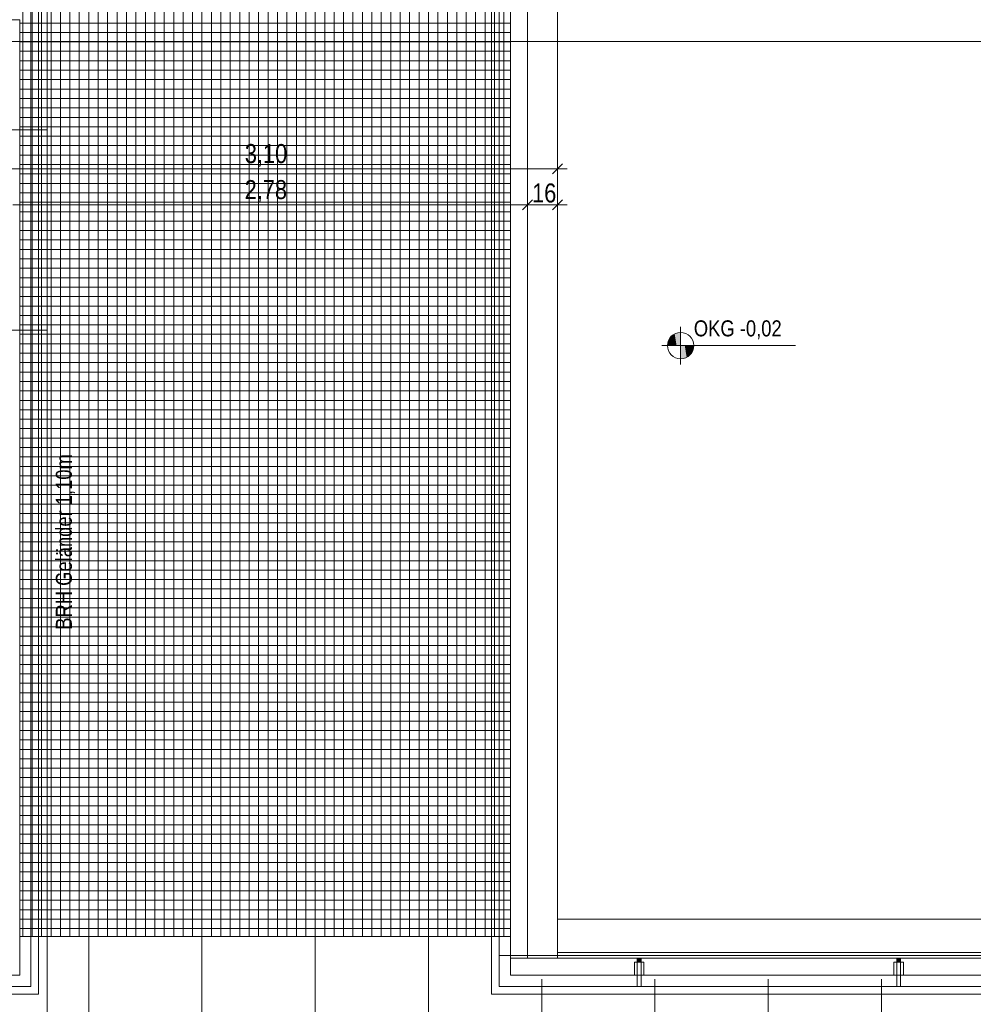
# Model space of a CAD drawing. Extents: x -620 to 300, y 62 to 1112.
# Tile 13 of 88: x -398 to -297, y 448 to 552. Entities that reach past the tile are written whole.
import ezdxf
from ezdxf.lldxf.tags import DXFTag

# ---------------------------------------------------------------- set-up
doc = ezdxf.new("R2010")
doc.units = 0
doc.layers.get('0').update_dxf_attribs({"lineweight": 13})
for name, color, linetype, lineweight, true_color in [('30 -33 Aussenwände- 7 Fassade_ Elemente', 7, 'Continuous', 9, 0x00aacc), ('30 -34 Innenwände- 6 Elemente', 7, 'Continuous', 9, 0xff6633), ('30 -35 Decken- 2.2 Treppen Außen', 7, 'Continuous', 9, 0x009999), ('30 -36 Dächer- 3 Dachbeläge', 7, 'Continuous', 15, 0x9999ff), ('30 -36 Dächer- 4 Dachbekleidungen', 7, 'Continuous', 9, 0xccccff), ('70 -72 Beschriftung- 1 Beschriftung allgemein', 7, 'Continuous', 9, 0xff6633), ('70 -76 Bemaßung- 2 Allgemein', 9, 'Continuous', 5, 0x808080)]:
    doc.layers.add(name, color=color, linetype=linetype, lineweight=lineweight, true_color=true_color)
for name, color, linetype, lineweight in [('60- 61 allgemeine Ausstattung- 4 Terrassen', 7, 'Continuous', 9), ('70 -71 Achsen- 1 Gebäudeachsen', 7, 'STRICHPUNKT2-A06G9RP48I', 18), ('70 -72 Beschriftung- 5 Höhenkoten', 7, 'Continuous', 15)]:
    doc.layers.add(name, color=color, linetype=linetype, lineweight=lineweight)
doc.styles.get("Standard").update_dxf_attribs({"font": 'ARIALN.TTF'})
tags = doc.linetypes.add('grob-A06G9RP38I', pattern=[14, 3, -8, 3]).pattern_tags.tags
tags[8:9] = [DXFTag(74, 4), DXFTag(75, 0), DXFTag(340, '0'), DXFTag(46, 0.0), DXFTag(50, 0.0), DXFTag(44, 0.0), DXFTag(45, 0.0)]
tags[6:7] = [DXFTag(74, 4), DXFTag(75, 0), DXFTag(340, '0'), DXFTag(46, 0.0), DXFTag(50, 0.0), DXFTag(44, 0.0), DXFTag(45, 0.0)]
tags[4:5] = [DXFTag(74, 4), DXFTag(75, 0), DXFTag(340, '0'), DXFTag(46, 0.0), DXFTag(50, 0.0), DXFTag(44, 0.0), DXFTag(45, 0.0)]
tags = doc.linetypes.add('STRICHPUNKT2-A06G9RP48I', pattern=[12.7, 6.35, -3.175, 0, -3.175]).pattern_tags.tags
tags[10:11] = [DXFTag(74, 4), DXFTag(75, 0), DXFTag(340, '0'), DXFTag(46, 0.0), DXFTag(50, 0.0), DXFTag(44, 0.0), DXFTag(45, 0.0)]
tags[8:9] = [DXFTag(74, 4), DXFTag(75, 0), DXFTag(340, '0'), DXFTag(46, 0.0), DXFTag(50, 0.0), DXFTag(44, 0.0), DXFTag(45, 0.0)]
tags[6:7] = [DXFTag(74, 4), DXFTag(75, 0), DXFTag(340, '0'), DXFTag(46, 0.0), DXFTag(50, 0.0), DXFTag(44, 0.0), DXFTag(45, 0.0)]
tags[4:5] = [DXFTag(74, 4), DXFTag(75, 0), DXFTag(340, '0'), DXFTag(46, 0.0), DXFTag(50, 0.0), DXFTag(44, 0.0), DXFTag(45, 0.0)]

# ---------------------------------------------------------------- blocks, each defined once
blk = doc.blocks.new('Referenz-A06G9RP68I')
at = {"layer": '30 -33 Aussenwände- 7 Fassade_ Elemente', "color": 0, "linetype": 'grob-A06G9RP38I', "lineweight": -2, "ltscale": 0.13}
for p, q in [((-395.15, 597.69), (-395.15, 519.03)), ((-395.15, 519.03), (-433.55, 519.03))]:
    blk.add_line(p, q, dxfattribs=at)
at = {"layer": '30 -33 Aussenwände- 7 Fassade_ Elemente', "color": 0, "linetype": 'Continuous', "lineweight": -2, "ltscale": 0.13}
for p, q in [((-341.05, 456.57), (-291.95, 456.57)), ((-341.05, 452.43), (-341.05, 456.57)), ((-341.05, 456.57), (-292.55, 456.57)), ((-341.05, 453.03), (-341.05, 456.57)), ((-292.55, 453.03), (-341.05, 453.03)), ((-291.95, 452.43), (-341.05, 452.43))]:
    blk.add_line(p, q, dxfattribs=at)
at = {"layer": '30 -34 Innenwände- 6 Elemente', "color": 0, "linetype": 'Continuous', "lineweight": -2, "ltscale": 0.13}
for p, q in [((-348.05, 600.8), (-348.05, 448.63)), ((-347.25, 449.43), (-347.25, 600.8)), ((-346.05, 600.8), (-346.05, 450.63)), ((-344.25, 452.43), (-344.25, 600.8)), ((-396.05, 448.63), (-396.05, 553.93)), ((-396.85, 553.13), (-396.85, 449.43)), ((-398.05, 551.93), (-444.21, 551.93)), ((-398.05, 450.63), (-398.05, 551.93)), ((26.91, 452.43), (-344.25, 452.43)), ((-444.21, 450.63), (-398.05, 450.63)), ((-346.05, 450.63), (26.91, 450.63)), ((-396.85, 449.43), (-444.21, 449.43)), ((26.91, 449.43), (-347.25, 449.43)), ((-444.21, 448.63), (-396.05, 448.63)), ((-348.05, 448.63), (26.91, 448.63))]:
    blk.add_line(p, q, dxfattribs=at)
at = {"layer": '30 -35 Decken- 2.2 Treppen Außen', "color": 0, "linetype": 'grob-A06G9RP38I', "lineweight": -2, "ltscale": 0.13}
for p, q in [((-395.15, 540.27), (-433.55, 540.27)), ((-395.15, 540.27), (-400.35, 540.27)), ((-395.15, 404.61), (-395.15, 540.27))]:
    blk.add_line(p, q, dxfattribs=at)
at = {"layer": '30 -36 Dächer- 3 Dachbeläge', "color": 0, "linetype": 'Continuous', "lineweight": -2, "ltscale": 0.13}
for p, q in [((-347.25, 452.73), (26.91, 452.73)), ((-347.25, 449.43), (-347.25, 452.73)), ((26.91, 449.43), (-347.25, 449.43))]:
    blk.add_line(p, q, dxfattribs=at)
at = {"layer": '30 -36 Dächer- 3 Dachbeläge', "color": 0, "lineweight": -2}
for p, q in [((-332.6, 452.03), (-332.6, 452.43)), ((-332.2, 452.03), (-332.6, 452.03)), ((-332.2, 452.43), (-332.2, 452.03)), ((-305.1, 452.03), (-305.1, 452.43)), ((-304.7, 452.03), (-305.1, 452.03)), ((-304.7, 452.43), (-304.7, 452.03))]:
    blk.add_line(p, q, dxfattribs=at)
for points in [[(-332.6, 452.03), (-332.6, 452.43), (-332.2, 452.03)], [(-332.2, 452.03), (-332.6, 452.43), (-332.2, 452.43)], [(-305.1, 452.03), (-305.1, 452.43), (-304.7, 452.03)], [(-304.7, 452.03), (-305.1, 452.43), (-304.7, 452.43)]]:
    blk.add_solid(points, dxfattribs=at)
at = {"layer": '30 -36 Dächer- 4 Dachbekleidungen', "color": 0, "linetype": 'Continuous', "lineweight": -2, "ltscale": 0.13}
for p, q in [((-346.05, 452.43), (26.91, 452.43)), ((-346.05, 450.63), (-346.05, 452.43)), ((-332.9, 450.63), (-332.9, 452.03)), ((-332.9, 452.03), (-332.6, 452.03)), ((-332.2, 452.03), (-332.6, 452.03)), ((-332.6, 452.03), (-332.6, 450.63)), ((-332.2, 450.63), (-332.2, 452.03)), ((-331.9, 452.03), (-332.2, 452.03)), ((-331.9, 450.63), (-331.9, 452.03)), ((-305.4, 450.63), (-305.4, 452.03)), ((-305.4, 452.03), (-305.1, 452.03)), ((-304.7, 452.03), (-305.1, 452.03)), ((-305.1, 452.03), (-305.1, 450.63)), ((-304.7, 450.63), (-304.7, 452.03)), ((-304.4, 452.03), (-304.7, 452.03)), ((-304.4, 450.63), (-304.4, 452.03)), ((26.91, 450.63), (-346.05, 450.63)), ((-332.6, 449.43), (-332.6, 450.63)), ((-332.2, 450.63), (-332.2, 449.43)), ((-305.1, 449.43), (-305.1, 450.63)), ((-304.7, 450.63), (-304.7, 449.43)), ((-332.2, 449.43), (-332.6, 449.43)), ((-304.7, 449.43), (-305.1, 449.43))]:
    blk.add_line(p, q, dxfattribs=at)
at = {"layer": '60- 61 allgemeine Ausstattung- 4 Terrassen', "color": 0, "lineweight": -2}
for p, q in [((-397.73, 454.73), (-397.73, 601.83)), ((-396.73, 454.73), (-396.73, 601.83)), ((-395.73, 454.73), (-395.73, 601.83)), ((-394.73, 454.73), (-394.73, 601.83)), ((-393.73, 454.73), (-393.73, 601.83)), ((-392.73, 454.73), (-392.73, 601.83)), ((-391.73, 454.73), (-391.73, 601.83)), ((-390.73, 454.73), (-390.73, 601.83)), ((-389.73, 454.73), (-389.73, 601.83)), ((-388.73, 454.73), (-388.73, 601.83)), ((-387.73, 454.73), (-387.73, 601.83)), ((-386.73, 454.73), (-386.73, 601.83)), ((-385.73, 454.73), (-385.73, 601.83)), ((-384.73, 454.73), (-384.73, 601.83)), ((-383.73, 454.73), (-383.73, 601.83)), ((-382.73, 454.73), (-382.73, 601.83)), ((-381.73, 454.73), (-381.73, 601.83)), ((-380.73, 454.73), (-380.73, 601.83)), ((-379.73, 454.73), (-379.73, 601.83)), ((-378.73, 454.73), (-378.73, 601.83)), ((-377.73, 454.73), (-377.73, 601.83)), ((-376.73, 454.73), (-376.73, 601.83)), ((-375.73, 454.73), (-375.73, 601.83)), ((-374.73, 454.73), (-374.73, 601.83)), ((-373.73, 454.73), (-373.73, 601.83)), ((-372.73, 454.73), (-372.73, 601.83)), ((-371.73, 454.73), (-371.73, 601.83)), ((-370.73, 454.73), (-370.73, 601.83)), ((-369.73, 454.73), (-369.73, 601.83)), ((-368.73, 454.73), (-368.73, 601.83)), ((-367.73, 454.73), (-367.73, 601.83)), ((-366.73, 454.73), (-366.73, 601.83)), ((-365.73, 454.73), (-365.73, 601.83)), ((-364.73, 454.73), (-364.73, 601.83)), ((-363.73, 454.73), (-363.73, 601.83)), ((-362.73, 454.73), (-362.73, 601.83)), ((-361.73, 454.73), (-361.73, 601.83)), ((-360.73, 454.73), (-360.73, 601.83)), ((-359.73, 454.73), (-359.73, 601.83)), ((-358.73, 454.73), (-358.73, 601.83)), ((-357.73, 454.73), (-357.73, 601.83)), ((-356.73, 454.73), (-356.73, 601.83)), ((-355.73, 454.73), (-355.73, 601.83)), ((-354.73, 454.73), (-354.73, 601.83)), ((-353.73, 454.73), (-353.73, 601.83)), ((-352.73, 454.73), (-352.73, 601.83)), ((-351.73, 454.73), (-351.73, 601.83)), ((-350.73, 454.73), (-350.73, 601.83)), ((-349.73, 454.73), (-349.73, 601.83)), ((-348.73, 454.73), (-348.73, 601.83)), ((-347.73, 454.73), (-347.73, 601.83)), ((-346.73, 454.73), (-346.73, 601.83)), ((-346.05, 454.73), (-346.05, 601.83)), ((-398.05, 551.93), (-398.05, 454.73)), ((-398.05, 551.58), (-346.05, 551.58)), ((-398.05, 550.58), (-346.05, 550.58)), ((-398.05, 549.58), (-346.05, 549.58)), ((-398.05, 548.58), (-346.05, 548.58)), ((-398.05, 547.58), (-346.05, 547.58)), ((-398.05, 546.58), (-346.05, 546.58)), ((-398.05, 545.58), (-346.05, 545.58)), ((-398.05, 544.58), (-346.05, 544.58)), ((-398.05, 543.58), (-346.05, 543.58)), ((-398.05, 542.58), (-346.05, 542.58)), ((-398.05, 541.58), (-346.05, 541.58)), ((-398.05, 540.58), (-346.05, 540.58)), ((-398.05, 539.58), (-346.05, 539.58)), ((-398.05, 538.58), (-346.05, 538.58)), ((-398.05, 537.58), (-346.05, 537.58)), ((-398.05, 536.58), (-346.05, 536.58)), ((-398.05, 535.58), (-346.05, 535.58)), ((-398.05, 534.58), (-346.05, 534.58)), ((-398.05, 533.58), (-346.05, 533.58)), ((-398.05, 532.58), (-346.05, 532.58)), ((-398.05, 531.58), (-346.05, 531.58)), ((-398.05, 530.58), (-346.05, 530.58)), ((-398.05, 529.58), (-346.05, 529.58)), ((-398.05, 528.58), (-346.05, 528.58)), ((-398.05, 527.58), (-346.05, 527.58)), ((-398.05, 526.58), (-346.05, 526.58)), ((-398.05, 525.58), (-346.05, 525.58)), ((-398.05, 524.58), (-346.05, 524.58)), ((-398.05, 523.58), (-346.05, 523.58)), ((-398.05, 522.58), (-346.05, 522.58)), ((-398.05, 521.58), (-346.05, 521.58)), ((-398.05, 520.58), (-346.05, 520.58)), ((-398.05, 519.58), (-346.05, 519.58)), ((-398.05, 518.58), (-346.05, 518.58)), ((-398.05, 517.58), (-346.05, 517.58)), ((-398.05, 516.58), (-346.05, 516.58)), ((-398.05, 515.58), (-346.05, 515.58)), ((-398.05, 514.58), (-346.05, 514.58)), ((-398.05, 513.58), (-346.05, 513.58)), ((-398.05, 512.58), (-346.05, 512.58)), ((-398.05, 511.58), (-346.05, 511.58)), ((-398.05, 510.58), (-346.05, 510.58)), ((-398.05, 509.58), (-346.05, 509.58)), ((-398.05, 508.58), (-346.05, 508.58)), ((-398.05, 507.58), (-346.05, 507.58)), ((-398.05, 506.58), (-346.05, 506.58)), ((-398.05, 505.58), (-346.05, 505.58)), ((-398.05, 504.58), (-346.05, 504.58)), ((-398.05, 503.58), (-346.05, 503.58)), ((-398.05, 502.58), (-346.05, 502.58)), ((-398.05, 501.58), (-346.05, 501.58)), ((-398.05, 500.58), (-346.05, 500.58)), ((-398.05, 499.58), (-346.05, 499.58)), ((-398.05, 498.58), (-346.05, 498.58)), ((-398.05, 497.58), (-346.05, 497.58)), ((-398.05, 496.58), (-346.05, 496.58)), ((-398.05, 495.58), (-346.05, 495.58)), ((-398.05, 494.58), (-346.05, 494.58)), ((-398.05, 493.58), (-346.05, 493.58)), ((-398.05, 492.58), (-346.05, 492.58)), ((-398.05, 491.58), (-346.05, 491.58)), ((-398.05, 490.58), (-346.05, 490.58)), ((-398.05, 489.58), (-346.05, 489.58)), ((-398.05, 488.58), (-346.05, 488.58)), ((-398.05, 487.58), (-346.05, 487.58)), ((-398.05, 486.58), (-346.05, 486.58)), ((-398.05, 485.58), (-346.05, 485.58)), ((-398.05, 484.58), (-346.05, 484.58)), ((-398.05, 483.58), (-346.05, 483.58)), ((-398.05, 482.58), (-346.05, 482.58)), ((-398.05, 481.58), (-346.05, 481.58)), ((-398.05, 480.58), (-346.05, 480.58)), ((-398.05, 479.58), (-346.05, 479.58)), ((-398.05, 478.58), (-346.05, 478.58)), ((-398.05, 477.58), (-346.05, 477.58)), ((-398.05, 476.58), (-346.05, 476.58)), ((-398.05, 475.58), (-346.05, 475.58)), ((-398.05, 474.58), (-346.05, 474.58)), ((-398.05, 473.58), (-346.05, 473.58)), ((-398.05, 472.58), (-346.05, 472.58)), ((-398.05, 471.58), (-346.05, 471.58)), ((-398.05, 470.58), (-346.05, 470.58)), ((-398.05, 469.58), (-346.05, 469.58)), ((-398.05, 468.58), (-346.05, 468.58)), ((-398.05, 467.58), (-346.05, 467.58)), ((-398.05, 466.58), (-346.05, 466.58)), ((-398.05, 465.58), (-346.05, 465.58)), ((-398.05, 464.58), (-346.05, 464.58)), ((-398.05, 463.58), (-346.05, 463.58)), ((-398.05, 462.58), (-346.05, 462.58)), ((-398.05, 461.58), (-346.05, 461.58)), ((-398.05, 460.58), (-346.05, 460.58)), ((-398.05, 459.58), (-346.05, 459.58)), ((-398.05, 458.58), (-346.05, 458.58)), ((-398.05, 457.58), (-346.05, 457.58)), ((-398.05, 456.58), (-346.05, 456.58)), ((-398.05, 455.58), (-346.05, 455.58)), ((-398.05, 454.73), (-346.05, 454.73)), ((-390.73, 214.03), (-390.73, 454.69)), ((-378.73, 214.03), (-378.73, 454.7)), ((-366.73, 214.03), (-366.73, 454.71)), ((-354.73, 214.03), (-354.73, 454.73)), ((-342.73, 420.03), (-342.73, 450.23)), ((-330.73, 420.03), (-330.73, 450.23)), ((-318.73, 420.03), (-318.73, 450.23)), ((-306.73, 420.03), (-306.73, 450.23))]:
    blk.add_line(p, q, dxfattribs=at)
at = {"layer": '60- 61 allgemeine Ausstattung- 4 Terrassen', "color": 0, "linetype": 'Continuous', "lineweight": -2, "ltscale": 0.13}
blk.add_line((-341.05, 456.57), (-341.05, 597.69), dxfattribs=at)
at = {"layer": '70 -71 Achsen- 1 Gebäudeachsen', "color": 0, "linetype": 'STRICHPUNKT2-A06G9RP48I', "lineweight": -2, "ltscale": 0.13}
blk.add_line((-539.61, 549.61), (75.88, 549.61), dxfattribs=at)
at = {"layer": '70 -72 Beschriftung- 5 Höhenkoten', "color": 0, "linetype": 'Continuous', "lineweight": -2, "ltscale": 0.13}
for p, q in [((-328.01, 515.38), (-328.01, 519.38)), ((-328.01, 518.78), (-328.01, 517.38)), ((-328.01, 517.38), (-328.01, 518.78)), ((-330.01, 517.38), (-315.82, 517.38)), ((-328.01, 517.38), (-329.41, 517.38)), ((-329.41, 517.38), (-328.01, 517.38)), ((-328.01, 515.98), (-328.01, 517.38)), ((-328.01, 517.38), (-326.61, 517.38)), ((-326.61, 517.38), (-328.01, 517.38)), ((-328.01, 517.38), (-328.01, 515.98))]:
    blk.add_line(p, q, dxfattribs=at)
for major_axis in [(0, 1.4), (1.4, 0), (-1.4, 0), (0, -1.4)]:
    blk.add_ellipse((-328.01, 517.38), major_axis=major_axis, ratio=1, start_param=0, end_param=1.570796, dxfattribs=at)
at = {"layer": '70 -72 Beschriftung- 5 Höhenkoten', "color": 0, "lineweight": -2}
for points in [[(-329.34, 517.38), (-329.39, 517.6), (-329.34, 517.81)], [(-329.25, 517.38), (-329.34, 517.81), (-329.25, 518.01)], [(-329.34, 517.38), (-329.34, 517.81), (-329.25, 517.38)], [(-329.14, 517.38), (-329.25, 518.01), (-329.14, 518.2)], [(-329.25, 517.38), (-329.25, 518.01), (-329.14, 517.38)], [(-329, 517.38), (-329.14, 518.2), (-329, 518.37)], [(-329.14, 517.38), (-329.14, 518.2), (-329, 517.38)], [(-328.83, 517.38), (-329, 518.37), (-328.83, 518.51)], [(-329, 517.38), (-329, 518.37), (-328.83, 517.38)], [(-328.64, 517.38), (-328.83, 518.51), (-328.64, 518.62)], [(-328.83, 517.38), (-328.83, 518.51), (-328.64, 517.38)], [(-328.44, 517.38), (-328.64, 518.62), (-328.44, 518.71)], [(-328.64, 517.38), (-328.64, 518.62), (-328.44, 517.38)], [(-328.23, 517.38), (-328.44, 518.71), (-328.23, 518.76)], [(-328.44, 517.38), (-328.44, 518.71), (-328.23, 517.38)], [(-328.01, 517.38), (-328.23, 518.76), (-328.01, 518.78)], [(-328.23, 517.38), (-328.23, 518.76), (-328.01, 517.38)], [(-329.39, 517.38), (-329.41, 517.38), (-329.39, 517.6)], [(-329.39, 517.38), (-329.39, 517.6), (-329.34, 517.38)], [(-328.01, 515.98), (-328.01, 517.38), (-327.79, 515.99)], [(-327.79, 515.99), (-328.01, 517.38), (-327.79, 517.38)], [(-327.79, 515.99), (-327.79, 517.38), (-327.57, 516.05)], [(-327.57, 516.05), (-327.79, 517.38), (-327.57, 517.38)], [(-327.57, 516.05), (-327.57, 517.38), (-327.37, 516.13)], [(-327.37, 516.13), (-327.57, 517.38), (-327.37, 517.38)], [(-327.37, 516.13), (-327.37, 517.38), (-327.18, 516.24)], [(-327.18, 516.24), (-327.37, 517.38), (-327.18, 517.38)], [(-327.18, 516.24), (-327.18, 517.38), (-327.02, 516.39)], [(-327.02, 516.39), (-327.18, 517.38), (-327.02, 517.38)], [(-327.02, 516.39), (-327.02, 517.38), (-326.87, 516.55)], [(-326.87, 516.55), (-327.02, 517.38), (-326.87, 517.38)], [(-326.87, 516.55), (-326.87, 517.38), (-326.76, 516.74)], [(-326.76, 516.74), (-326.87, 517.38), (-326.76, 517.38)], [(-326.76, 516.74), (-326.76, 517.38), (-326.68, 516.94)], [(-326.68, 516.94), (-326.76, 517.38), (-326.68, 517.38)], [(-326.68, 516.94), (-326.68, 517.38), (-326.62, 517.16)], [(-326.62, 517.16), (-326.68, 517.38), (-326.62, 517.38)], [(-326.62, 517.16), (-326.62, 517.38), (-326.61, 517.38)]]:
    blk.add_solid(points, dxfattribs=at)
at = {"layer": '70 -76 Bemaßung- 2 Allgemein', "color": 0, "linetype": 'Continuous', "lineweight": -2, "ltscale": 0.13}
for p, q in [((-341.05, 538.63), (-341.05, 535.13)), ((-340.52, 536.66), (-341.58, 535.6)), ((-342.11, 536.13), (-401.99, 536.13)), ((-340.05, 536.13), (-342.11, 536.13)), ((-344.25, 535.18), (-344.25, 533.31)), ((-344.25, 535.18), (-344.25, 533.31)), ((-341.05, 533.73), (-341.05, 533.31)), ((-343.72, 532.84), (-344.78, 531.78)), ((-344.78, 531.78), (-343.72, 532.84)), ((-340.52, 532.84), (-341.58, 531.78)), ((-345.31, 532.31), (-398.79, 532.31)), ((-343.25, 532.31), (-345.31, 532.31)), ((-345.25, 532.31), (-343.19, 532.31)), ((-342.11, 532.31), (-343.19, 532.31)), ((-340.05, 532.31), (-342.11, 532.31))]:
    blk.add_line(p, q, dxfattribs=at)
at = {"layer": '70 -72 Beschriftung- 1 Beschriftung allgemein', "color": 0, "linetype": 'ByBlock', "lineweight": -2, "ltscale": 0.13, "insert": (-394.22, 487.26), "char_height": 1.7, "attachment_point": 1, "rotation": 90}
blk.add_mtext('{\\fArial Narrow;BRH Geländer 1,10m}', dxfattribs=at)
at = {"layer": '70 -72 Beschriftung- 5 Höhenkoten', "color": 0, "linetype": 'Continuous', "lineweight": -2, "ltscale": 0.13, "insert": (-326.61, 520.06), "char_height": 1.7, "attachment_point": 1}
blk.add_mtext('{\\fArial Narrow;OKG -0,02}', dxfattribs=at)
at = {"layer": '70 -76 Bemaßung- 2 Allgemein', "color": 0, "linetype": 'Continuous', "lineweight": -2, "ltscale": 0.13, "char_height": 2.0138, "attachment_point": 1}
for s, insert in [('{\\fArial Narrow;3,10}', (-374.19, 538.75)), ('{\\fArial Narrow;2,78}', (-374.21, 534.93)), ('{\\fArial Narrow;16}', (-343.75, 534.57))]:
    blk.add_mtext(s, dxfattribs=dict(at, insert=insert))

msp = doc.modelspace()

# ---------------------------------------------------------------- block references
at = {"color": 8, "lineweight": 13, "ltscale": 0.13, "true_color": 0x808080}
msp.add_blockref('Referenz-A06G9RP68I', (0, 0), dxfattribs=at)

doc.saveas('drawing.dxf')
